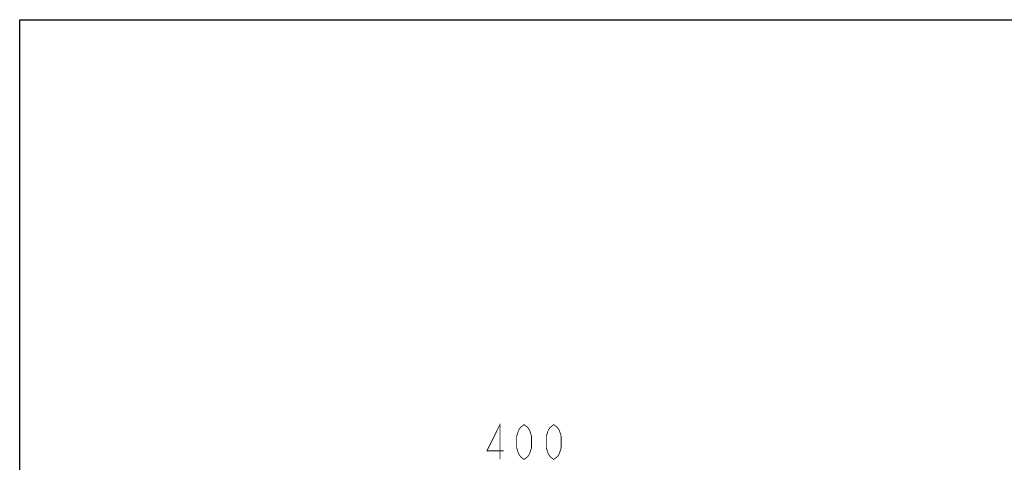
# Model space of a CAD drawing. Header units: millimetres. Extents: x 0 to 1189, y 0 to 841.
# Tile 52 of 64: x 0 to 423, y 651 to 841. Entities that reach past the tile are written whole.
import ezdxf

# ---------------------------------------------------------------- set-up
doc = ezdxf.new("R2010")
doc.units = ezdxf.units.MM
doc.header["$LTSCALE"] = 65.395
doc.layers.add('NC500E-FIE-S-SYSTEDXF_DIMENSION', color=7, linetype='CONTINUOUS')
doc.layers.add('NC500E-FIE-S-SYSTEM_DXF_FORMAT', color=7, linetype='CONTINUOUS')

msp = doc.modelspace()

# ---------------------------------------------------------------- linework, layer by layer
at = {"layer": 'NC500E-FIE-S-SYSTEDXF_DIMENSION', "color": 2, "linetype": 'Continuous', "const_width": 0.35}
for points in [[(206.364, 652.002), (206.364, 667.002), (200.785, 655.752), (207.957, 655.752)], [(216.723, 652.002), (215.129, 653.252), (214.332, 654.502), (213.535, 657.002), (213.535, 662.002), (214.332, 664.502), (215.129, 665.752), (216.723, 667.002), (218.317, 665.752), (219.114, 664.502), (219.91, 662.002), (219.91, 657.002), (219.114, 654.502), (218.317, 653.252), (216.723, 652.002)], [(229.473, 652.002), (227.879, 653.252), (227.082, 654.502), (226.285, 657.002), (226.285, 662.002), (227.082, 664.502), (227.879, 665.752), (229.473, 667.002), (231.067, 665.752), (231.864, 664.502), (232.66, 662.002), (232.66, 657.002), (231.864, 654.502), (231.067, 653.252), (229.473, 652.002)]]:
    msp.add_lwpolyline(points, dxfattribs=at)
at = {"layer": 'NC500E-FIE-S-SYSTEM_DXF_FORMAT', "color": 7, "linetype": 'Continuous'}
for p, q in [((0, 0), (0, 841)), ((0, 841), (1189, 841))]:
    msp.add_line(p, q, dxfattribs=at)

doc.saveas('drawing.dxf')
